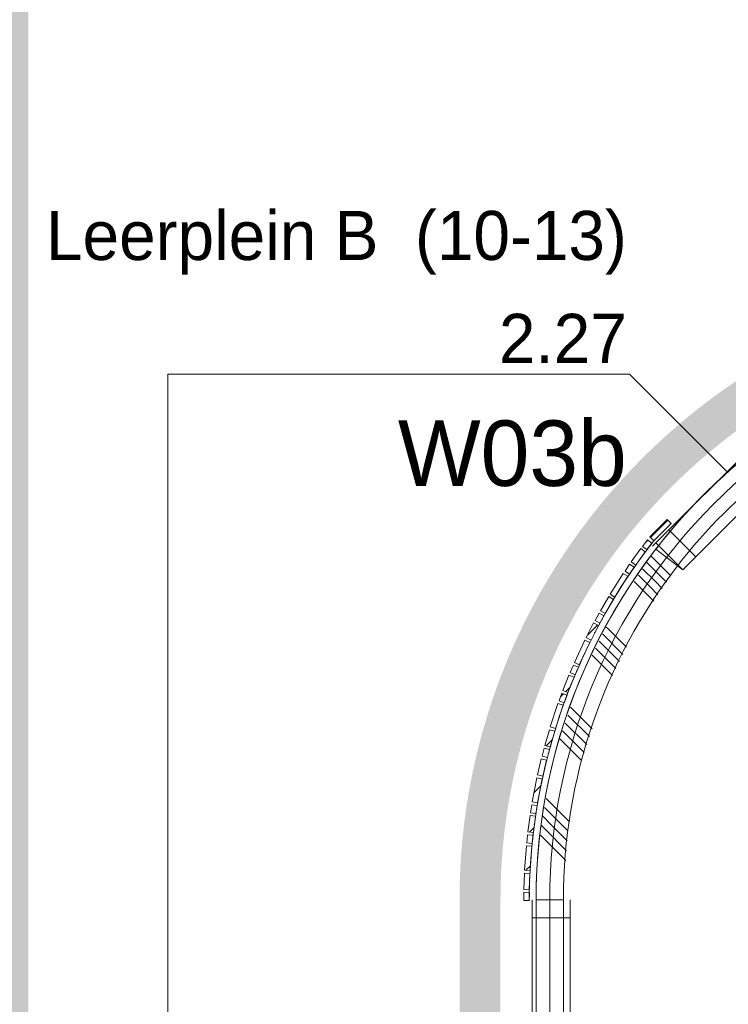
# Model space of a CAD drawing. Header units: millimetres. Extents: x -409 to 257590, y -7854 to 67330.
# Tile 119 of 205: x 9019 to 11614, y 43602 to 47210. Entities that reach past the tile are written whole.
import ezdxf
from ezdxf.enums import TextEntityAlignment as Align

# ---------------------------------------------------------------- set-up
doc = ezdxf.new("R2010")
doc.units = ezdxf.units.MM
doc.header["$MEASUREMENT"] = 0
doc.linetypes.add('B0703', pattern=[468.700004, 312.5, -156.200004])
for name, color, linetype in [('Info Wandafwerking aanduiding', 7, 'Continuous'), ('Info Wandafwerking aanduiding Doorsnede-arcering', 7, 'Continuous'), ('New_22 NC Binnenwanden', 7, 'Continuous'), ('New_22 NC Binnenwanden Doorsnede-arcering', 7, 'Continuous'), ('New_22 NC Binnenwanden Ramen', 7, 'Continuous'), ('New_23 Vloeren', 7, 'Continuous'), ('New_Info Wandafwerking aanduiding', 7, 'Continuous'), ('New_Info Wandafwerking aanduiding Doorsnede-arcering', 7, 'Continuous'), ('New_Z Ruimtefuncties', 7, 'Continuous'), ('New_Z Ruimtefuncties Zone omranding', 7, 'Continuous'), ('New_Z Ruimtefuncties Zone tekst', 7, 'Continuous')]:
    doc.layers.add(name, color=color, linetype=linetype)
doc.styles.add('GENERATED_STYLE_1', font='txt')
doc.styles.add('GENERATED_STYLE_2', font='txt')
pattern_1 = [(45, (0, 0), (-63.63961, 63.63961), [])]

# ---------------------------------------------------------------- blocks, each defined once
blk = doc.blocks.new('Slab_1_2', base_point=(0, 42578.3))
at = {"layer": 'New_23 Vloeren', "color": 1, "linetype": 'Continuous', "lineweight": 0, "flags": 128}
blk.add_lwpolyline([(10959.7, 43985), (10959.7, 38108.6, 0.414037), (13009.7, 36060), (14700.7, 36061), (14700.7, 46035), (13009.7, 46035, 0.414422)], format="xyb", close=True, dxfattribs=at)
blk = doc.blocks.new('Curtain Wall_2_2')
at = {"layer": 'New_22 NC Binnenwanden Doorsnede-arcering', "linetype": 'Continuous', "lineweight": 0, "true_color": 0x000000}
h = blk.add_hatch(dxfattribs=at)
h.set_pattern_fill('310_Naaldhout__01__0002', color=18, style=0, pattern_type=2)
h.set_pattern_definition(pattern_1)
h.paths.add_polyline_path([(11318.2, 45303.8), (11300.1, 45279.8), (11316.1, 45267.8), (11334.2, 45291.7)])
h = blk.add_hatch(dxfattribs=at)
h.set_pattern_fill('310_Naaldhout__01__0002', color=18, style=0, pattern_type=2)
h.set_pattern_definition(pattern_1)
h.paths.add_polyline_path([(11293.7, 45271.6), (11258.6, 45223), (11274.8, 45211.2), (11309.9, 45259.9)])
h = blk.add_hatch(dxfattribs=at)
h.set_pattern_fill('310_Naaldhout__01__0002', color=18, style=0, pattern_type=2)
h.set_pattern_definition(pattern_1)
h.paths.add_polyline_path([(11229.4, 45180.9), (11181.1, 45104.9), (11198, 45094.2), (11246.3, 45170.1)])
h = blk.add_hatch(dxfattribs=at)
h.set_pattern_fill('310_Naaldhout__01__0002', color=18, style=0, pattern_type=2)
h.set_pattern_definition(pattern_1)
h.paths.add_polyline_path([(11252.6, 45214.2), (11235.8, 45189.4), (11252.3, 45178.2), (11269.2, 45203)])
h = blk.add_hatch(dxfattribs=at)
h.set_pattern_fill('310_Naaldhout__01__0002', color=18, style=0, pattern_type=2)
h.set_pattern_definition(pattern_1)
h.paths.add_polyline_path([(11175.9, 45095.6), (11145.4, 45043.9), (11162.7, 45033.7), (11193.1, 45085.5)])
h = blk.add_hatch(dxfattribs=at)
h.set_pattern_fill('310_Naaldhout__01__0002', color=18, style=0, pattern_type=2)
h.set_pattern_definition(pattern_1)
h.paths.add_polyline_path([(11140.5, 45034.5), (11126, 45008.2), (11143.6, 44998.6), (11158, 45024.9)])
h = blk.add_hatch(dxfattribs=at)
h.set_pattern_fill('310_Naaldhout__01__0002', color=18, style=0, pattern_type=2)
h.set_pattern_definition(pattern_1)
h.paths.add_polyline_path([(11120.8, 44999), (11093.5, 44945.6), (11111.3, 44936.5), (11138.6, 44989.9)])
h = blk.add_hatch(dxfattribs=at)
h.set_pattern_fill('310_Naaldhout__01__0002', color=18, style=0, pattern_type=2)
h.set_pattern_definition(pattern_1)
h.paths.add_polyline_path([(11088.5, 44936.1), (11050.2, 44854.7), (11068.3, 44846.2), (11106.6, 44927.6)])
h = blk.add_hatch(dxfattribs=at)
h.set_pattern_fill('310_Naaldhout__01__0002', color=18, style=0, pattern_type=2)
h.set_pattern_definition(pattern_1)
h.paths.add_polyline_path([(11046.4, 44844.7), (11034.5, 44817.1), (11052.9, 44809.2), (11064.8, 44836.8)])
h = blk.add_hatch(dxfattribs=at)
h.set_pattern_fill('310_Naaldhout__01__0002', color=18, style=0, pattern_type=2)
h.set_pattern_definition(pattern_1)
h.paths.add_polyline_path([(11030.3, 44807.5), (11008.1, 44751.7), (11026.7, 44744.3), (11048.9, 44800.1)])
h = blk.add_hatch(dxfattribs=at)
h.set_pattern_fill('310_Naaldhout__01__0002', color=18, style=0, pattern_type=2)
h.set_pattern_definition(pattern_1)
h.paths.add_polyline_path([(11004.5, 44741.8), (10994.2, 44713.7), (11012.9, 44706.8), (11023.3, 44734.9)])
h = blk.add_hatch(dxfattribs=at)
h.set_pattern_fill('310_Naaldhout__01__0002', color=18, style=0, pattern_type=2)
h.set_pattern_definition(pattern_1)
h.paths.add_polyline_path([(10990.1, 44703.8), (10961.8, 44618.3), (10980.8, 44612.1), (11009.1, 44697.5)])
h = blk.add_hatch(dxfattribs=at)
h.set_pattern_fill('310_Naaldhout__01__0002', color=18, style=0, pattern_type=2)
h.set_pattern_definition(pattern_1)
h.paths.add_polyline_path([(10959, 44608), (10942.1, 44550.4), (10961.3, 44544.8), (10978.2, 44602.4)])
h = blk.add_hatch(dxfattribs=at)
h.set_pattern_fill('310_Naaldhout__01__0002', color=18, style=0, pattern_type=2)
h.set_pattern_definition(pattern_1)
h.paths.add_polyline_path([(10939.6, 44540.2), (10932, 44511.1), (10951.3, 44506.1), (10958.9, 44535.1)])
h = blk.add_hatch(dxfattribs=at)
h.set_pattern_fill('310_Naaldhout__01__0002', color=18, style=0, pattern_type=2)
h.set_pattern_definition(pattern_1)
h.paths.add_polyline_path([(10929.1, 44500.9), (10915.6, 44442.5), (10935.1, 44438), (10948.6, 44496.4)])
h = blk.add_hatch(dxfattribs=at)
h.set_pattern_fill('310_Naaldhout__01__0002', color=18, style=0, pattern_type=2)
h.set_pattern_definition(pattern_1)
h.paths.add_polyline_path([(10913.1, 44432.1), (10895.8, 44343.7), (10915.5, 44339.9), (10932.7, 44428.3)])
h = blk.add_hatch(dxfattribs=at)
h.set_pattern_fill('310_Naaldhout__01__0002', color=18, style=0, pattern_type=2)
h.set_pattern_definition(pattern_1)
h.paths.add_polyline_path([(10894.6, 44333.1), (10889.8, 44303.5), (10909.5, 44300.3), (10914.3, 44330)])
h = blk.add_hatch(dxfattribs=at)
h.set_pattern_fill('310_Naaldhout__01__0002', color=18, style=0, pattern_type=2)
h.set_pattern_definition(pattern_1)
h.paths.add_polyline_path([(10888.1, 44293.1), (10880.1, 44233.6), (10900, 44231), (10907.9, 44290.5)])
h = blk.add_hatch(dxfattribs=at)
h.set_pattern_fill('310_Naaldhout__01__0002', color=18, style=0, pattern_type=2)
h.set_pattern_definition(pattern_1)
h.paths.add_polyline_path([(10879, 44223.2), (10875.9, 44193.3), (10895.8, 44191.2), (10898.9, 44221)])
h = blk.add_hatch(dxfattribs=at)
h.set_pattern_fill('310_Naaldhout__01__0002', color=18, style=0, pattern_type=2)
h.set_pattern_definition(pattern_1)
h.paths.add_polyline_path([(10874.3, 44182.8), (10867.8, 44093), (10887.7, 44091.5), (10894.3, 44181.3)])
h = blk.add_hatch(dxfattribs=at)
h.set_pattern_fill('310_Naaldhout__01__0002', color=18, style=0, pattern_type=2)
h.set_pattern_definition(pattern_1)
h.paths.add_polyline_path([(10867.5, 44082.3), (10865.2, 44022.3), (10885.2, 44021.6), (10887.5, 44081.5)])
h = blk.add_hatch(dxfattribs=at)
h.set_pattern_fill('310_Naaldhout__01__0002', color=18, style=0, pattern_type=2)
h.set_pattern_definition(pattern_1)
h.paths.add_polyline_path([(10865.3, 44011.9), (10864.9, 43981.9), (10884.9, 43981.6), (10885.3, 44011.6)])
at = {"layer": 'New_22 NC Binnenwanden', "color": 7, "linetype": 'Continuous', "lineweight": 0}
for p, q in [((11318.2, 45303.8), (11300.1, 45279.8)), ((11334.2, 45291.7), (11316.1, 45267.8)), ((11318.2, 45303.8), (11334.2, 45291.7)), ((11293.7, 45271.6), (11258.6, 45223)), ((11309.9, 45259.9), (11274.8, 45211.2)), ((11293.7, 45271.6), (11309.9, 45259.9)), ((11300.1, 45279.8), (11316.1, 45267.8)), ((11258.6, 45223), (11274.8, 45211.2)), ((11229.4, 45180.9), (11181.1, 45104.9)), ((11229.4, 45180.9), (11246.3, 45170.1)), ((11252.6, 45214.2), (11235.8, 45189.4)), ((11235.8, 45189.4), (11252.3, 45178.2)), ((11269.2, 45203), (11252.3, 45178.2)), ((11252.6, 45214.2), (11269.2, 45203)), ((11246.3, 45170.1), (11198, 45094.2)), ((11175.9, 45095.6), (11145.4, 45043.9)), ((11193.1, 45085.5), (11162.7, 45033.7)), ((11175.9, 45095.6), (11193.1, 45085.5)), ((11181.1, 45104.9), (11198, 45094.2)), ((11140.5, 45034.5), (11126, 45008.2)), ((11140.5, 45034.5), (11158, 45024.9)), ((11145.4, 45043.9), (11162.7, 45033.7)), ((11120.8, 44999), (11093.5, 44945.6)), ((11120.8, 44999), (11138.6, 44989.9)), ((11126, 45008.2), (11143.6, 44998.6)), ((11158, 45024.9), (11143.6, 44998.6)), ((11138.6, 44989.9), (11111.3, 44936.5)), ((11088.5, 44936.1), (11050.2, 44854.7)), ((11106.6, 44927.6), (11068.3, 44846.2)), ((11088.5, 44936.1), (11106.6, 44927.6)), ((11093.5, 44945.6), (11111.3, 44936.5)), ((11050.2, 44854.7), (11068.3, 44846.2)), ((11046.4, 44844.7), (11034.5, 44817.1)), ((11046.4, 44844.7), (11064.8, 44836.8)), ((11064.8, 44836.8), (11052.9, 44809.2)), ((11030.3, 44807.5), (11008.1, 44751.7)), ((11048.9, 44800.1), (11026.7, 44744.3)), ((11030.3, 44807.5), (11048.9, 44800.1)), ((11034.5, 44817.1), (11052.9, 44809.2)), ((11008.1, 44751.7), (11026.7, 44744.3)), ((11004.5, 44741.8), (10994.2, 44713.7)), ((10994.2, 44713.7), (11012.9, 44706.8)), ((11004.5, 44741.8), (11023.3, 44734.9)), ((11023.3, 44734.9), (11012.9, 44706.8)), ((10990.1, 44703.8), (10961.8, 44618.3)), ((11009.1, 44697.5), (10980.8, 44612.1)), ((10990.1, 44703.8), (11009.1, 44697.5)), ((10959, 44608), (10942.1, 44550.4)), ((10959, 44608), (10978.2, 44602.4)), ((10978.2, 44602.4), (10961.3, 44544.8)), ((10961.8, 44618.3), (10980.8, 44612.1)), ((10939.6, 44540.2), (10932, 44511.1)), ((10939.6, 44540.2), (10958.9, 44535.1)), ((10942.1, 44550.4), (10961.3, 44544.8)), ((10958.9, 44535.1), (10951.3, 44506.1)), ((10929.1, 44500.9), (10915.6, 44442.5)), ((10929.1, 44500.9), (10948.6, 44496.4)), ((10932, 44511.1), (10951.3, 44506.1)), ((10948.6, 44496.4), (10935.1, 44438)), ((10913.1, 44432.1), (10895.8, 44343.7)), ((10913.1, 44432.1), (10932.7, 44428.3)), ((10932.7, 44428.3), (10915.5, 44339.9)), ((10915.6, 44442.5), (10935.1, 44438)), ((10894.6, 44333.1), (10889.8, 44303.5)), ((10894.6, 44333.1), (10914.3, 44330)), ((10895.8, 44343.7), (10915.5, 44339.9)), ((10914.3, 44330), (10909.5, 44300.3)), ((10888.1, 44293.1), (10880.1, 44233.6)), ((10888.1, 44293.1), (10907.9, 44290.5)), ((10889.8, 44303.5), (10909.5, 44300.3)), ((10907.9, 44290.5), (10900, 44231)), ((10879, 44223.2), (10875.9, 44193.3)), ((10879, 44223.2), (10898.9, 44221)), ((10880.1, 44233.6), (10900, 44231)), ((10898.9, 44221), (10895.8, 44191.2)), ((10874.3, 44182.8), (10867.8, 44093)), ((10874.3, 44182.8), (10894.3, 44181.3)), ((10875.9, 44193.3), (10895.8, 44191.2)), ((10894.3, 44181.3), (10887.7, 44091.5)), ((10867.5, 44082.3), (10865.2, 44022.3)), ((10867.5, 44082.3), (10887.5, 44081.5)), ((10867.8, 44093), (10887.7, 44091.5)), ((10887.5, 44081.5), (10885.2, 44021.6)), ((10865.3, 44011.9), (10864.9, 43981.9)), ((10865.2, 44022.3), (10885.2, 44021.6)), ((10865.3, 44011.9), (10885.3, 44011.6)), ((10885.3, 44011.6), (10884.9, 43981.6)), ((10864.9, 43981.9), (10884.9, 43981.6))]:
    blk.add_line(p, q, dxfattribs=at)
at = {"layer": 'New_22 NC Binnenwanden', "color": 9, "linetype": 'B0703', "lineweight": 0}
for p, q in [((11325.1, 45279.7), (11341.1, 45300.4)), ((11292.4, 45235.6), (11325.1, 45279.7)), ((11260.7, 45190.6), (11292.4, 45235.6)), ((11222.1, 45132.2), (11260.7, 45190.6)), ((11177.9, 45059.6), (11222.1, 45132.2)), ((11150.8, 45011.7), (11177.9, 45059.6)), ((11124.9, 44963.2), (11150.8, 45011.7)), ((11087.4, 44886.9), (11124.9, 44963.2)), ((11058.8, 44823), (11087.4, 44886.9)), ((11037.8, 44772.2), (11058.8, 44823)), ((11018.1, 44720.8), (11037.8, 44772.2)), ((10994.9, 44654.8), (11018.1, 44720.8)), ((10969.7, 44573.6), (10994.9, 44654.8)), ((10955.1, 44520.6), (10969.7, 44573.6)), ((10941.9, 44467.2), (10955.1, 44520.6)), ((10924.1, 44384.1), (10941.9, 44467.2)), ((10911.9, 44315.2), (10924.1, 44384.1)), ((10903.9, 44260.7), (10911.9, 44315.2)), ((10897.4, 44206.1), (10903.9, 44260.7)), ((10891, 44136.4), (10897.4, 44206.1)), ((10886.3, 44051.5), (10891, 44136.4)), ((10885.1, 43996.6), (10886.3, 44051.5)), ((10885, 43984.2), (10885.1, 43996.6))]:
    blk.add_line(p, q, dxfattribs=at)
at = {"layer": 'New_22 NC Binnenwanden', "color": 1, "linetype": 'Continuous', "lineweight": 0}
for p, q in [((11341.1, 45300.4), (11325.1, 45279.7)), ((11325.1, 45279.7), (11292.4, 45235.6)), ((11292.4, 45235.6), (11260.7, 45190.6)), ((11260.7, 45190.6), (11222.1, 45132.2)), ((11222.1, 45132.2), (11177.9, 45059.6)), ((11177.9, 45059.6), (11150.8, 45011.7)), ((11150.8, 45011.7), (11124.9, 44963.2)), ((11124.9, 44963.2), (11087.4, 44886.9)), ((11087.4, 44886.9), (11058.8, 44823)), ((11058.8, 44823), (11037.8, 44772.2)), ((11037.8, 44772.2), (11018.1, 44720.8)), ((11018.1, 44720.8), (10994.9, 44654.8)), ((10994.9, 44654.8), (10969.7, 44573.6)), ((10969.7, 44573.6), (10955.1, 44520.6)), ((10955.1, 44520.6), (10941.9, 44467.2)), ((10941.9, 44467.2), (10924.1, 44384.1)), ((10924.1, 44384.1), (10911.9, 44315.2)), ((10911.9, 44315.2), (10903.9, 44260.7)), ((10903.9, 44260.7), (10897.4, 44206.1)), ((10897.4, 44206.1), (10891, 44136.4)), ((10891, 44136.4), (10886.3, 44051.5)), ((10886.3, 44051.5), (10885.1, 43996.6)), ((10885.1, 43996.6), (10885, 43984.2))]:
    blk.add_line(p, q, dxfattribs=at)
at = {"layer": 'New_22 NC Binnenwanden', "color": 9, "linetype": 'B0703', "lineweight": 0}
for p in [(11341.1, 45300.4), (11325.1, 45279.7), (11292.4, 45235.6), (11260.7, 45190.6), (11222.1, 45132.2), (11177.9, 45059.6), (11150.8, 45011.7), (11124.9, 44963.2), (11087.4, 44886.9), (11058.8, 44823), (11037.8, 44772.2), (11018.1, 44720.8), (10994.9, 44654.8), (10969.7, 44573.6), (10955.1, 44520.6), (10941.9, 44467.2), (10924.1, 44384.1), (10911.9, 44315.2), (10903.9, 44260.7), (10897.4, 44206.1), (10891, 44136.4), (10886.3, 44051.5), (10885.1, 43996.6), (10885, 43984.2)]:
    blk.add_point(p, dxfattribs=at)
at = {"layer": 'New_22 NC Binnenwanden', "color": 1, "linetype": 'Continuous', "lineweight": 0}
for p in [(11341.1, 45300.4), (11341.1, 45300.4), (11325.1, 45279.7), (11325.1, 45279.7), (11292.4, 45235.6), (11292.4, 45235.6), (11260.7, 45190.6), (11260.7, 45190.6), (11222.1, 45132.2), (11222.1, 45132.2), (11177.9, 45059.6), (11177.9, 45059.6), (11150.8, 45011.7), (11150.8, 45011.7), (11124.9, 44963.2), (11124.9, 44963.2), (11087.4, 44886.9), (11087.4, 44886.9), (11058.8, 44823), (11058.8, 44823), (11037.8, 44772.2), (11037.8, 44772.2), (11018.1, 44720.8), (11018.1, 44720.8), (10994.9, 44654.8), (10994.9, 44654.8), (10969.7, 44573.6), (10969.7, 44573.6), (10955.1, 44520.6), (10955.1, 44520.6), (10941.9, 44467.2), (10941.9, 44467.2), (10924.1, 44384.1), (10924.1, 44384.1), (10911.9, 44315.2), (10911.9, 44315.2), (10903.9, 44260.7), (10903.9, 44260.7), (10897.4, 44206.1), (10897.4, 44206.1), (10891, 44136.4), (10891, 44136.4), (10886.3, 44051.5), (10886.3, 44051.5), (10885.1, 43996.6), (10885.1, 43996.6), (10885, 43984.2), (10885, 43984.2)]:
    blk.add_point(p, dxfattribs=at)
blk = doc.blocks.new('Curtain Wall_12_2')
at = {"layer": 'New_22 NC Binnenwanden Doorsnede-arcering', "linetype": 'Continuous', "lineweight": 0, "true_color": 0x000000}
h = blk.add_hatch(dxfattribs=at)
h.set_pattern_fill('310_Naaldhout__01__0002', color=18, style=0, pattern_type=2)
h.set_pattern_definition(pattern_1)
h.paths.add_polyline_path([(11390.5, 45378.2), (11326.9, 45314.5), (11341.1, 45300.4), (11404.7, 45364.1)])
at = {"layer": 'New_22 NC Binnenwanden', "color": 7, "linetype": 'Continuous', "lineweight": 0}
for p, q in [((11390.5, 45378.2), (11326.9, 45314.5)), ((11404.7, 45364.1), (11341.1, 45300.4)), ((11390.5, 45378.2), (11404.7, 45364.1)), ((11326.9, 45314.5), (11341.1, 45300.4))]:
    blk.add_line(p, q, dxfattribs=at)
at = {"layer": 'New_22 NC Binnenwanden', "color": 9, "linetype": 'B0703', "lineweight": 0}
for p, q in [((11372.9, 45332.2), (11404.7, 45364.1)), ((11404.7, 45364.1), (11404.7, 45364.1)), ((11341.1, 45300.4), (11372.9, 45332.2)), ((11341.1, 45300.4), (11341.1, 45300.4))]:
    blk.add_line(p, q, dxfattribs=at)
at = {"layer": 'New_22 NC Binnenwanden', "color": 1, "linetype": 'Continuous', "lineweight": 0}
for p, q in [((11404.7, 45364.1), (11372.9, 45332.2)), ((11372.9, 45332.2), (11341.1, 45300.4)), ((11341.1, 45300.4), (11341.1, 45300.4))]:
    blk.add_line(p, q, dxfattribs=at)
at = {"layer": 'New_22 NC Binnenwanden', "color": 9, "linetype": 'B0703', "lineweight": 0}
for p in [(11404.7, 45364.1), (11372.9, 45332.2), (11372.9, 45332.2), (11341.1, 45300.4)]:
    blk.add_point(p, dxfattribs=at)
at = {"layer": 'New_22 NC Binnenwanden', "color": 1, "linetype": 'Continuous', "lineweight": 0}
for p in [(11404.7, 45364.1), (11404.7, 45364.1), (11372.9, 45332.2), (11372.9, 45332.2), (11341.1, 45300.4)]:
    blk.add_point(p, dxfattribs=at)
blk = doc.blocks.new('*X510')
at = {"layer": 'New_22 NC Binnenwanden Doorsnede-arcering', "color": 254, "linetype": 'Continuous', "lineweight": 0, "true_color": 0xe9ebeb}
for p, q in [((11315.8, 45220.6), (11366.2, 45170.3)), ((11331.4, 45243.8), (11385.6, 45189.7)), ((11300.2, 45197.4), (11346.8, 45150.9)), ((11385.6, 45189.7), (11403.3, 45171.9)), ((11269, 45151.1), (11308, 45112.1)), ((11284.6, 45174.3), (11327.4, 45131.5)), ((11346.8, 45150.9), (11372.1, 45125.6)), ((11366.2, 45170.3), (11387.7, 45148.8)), ((11308, 45112.1), (11340.9, 45079.2)), ((11327.4, 45131.5), (11356.5, 45102.4)), ((11166.7, 44984.3), (11173.5, 44977.5)), ((11173.5, 44977.5), (11241.1, 44909.9)), ((11140.9, 44932.5), (11215.4, 44858.1)), ((11153.8, 44958.4), (11154.1, 44958.1)), ((11154.1, 44958.1), (11228.2, 44884)), ((11128, 44906.6), (11202.5, 44832.1)), ((11115.2, 44880.6), (11189.6, 44806.2)), ((11036.6, 44690.2), (11115.2, 44611.6)), ((11026.7, 44661.3), (11105.3, 44582.7)), ((11006.9, 44603.4), (11085.5, 44524.9)), ((11016.8, 44632.4), (11095.4, 44553.8)), ((10997.1, 44574.5), (11076.8, 44494.8)), ((10947.1, 44355.4), (11001.5, 44301)), ((10940.7, 44323.1), (10982.1, 44281.6)), ((10934.2, 44290.7), (10962.7, 44262.2)), ((10982.1, 44281.6), (11026.6, 44237.2)), ((11001.5, 44301), (11032, 44270.6)), ((10928, 44258.2), (10943.4, 44242.8)), ((10943.4, 44242.8), (11021.8, 44164.4)), ((10962.7, 44262.2), (11024.2, 44200.8)), ((10925.6, 44221.8), (11019.4, 44128))]:
    blk.add_line(p, q, dxfattribs=at)
blk = doc.blocks.new('*X511')
at = {"layer": 'New_22 NC Binnenwanden Doorsnede-arcering', "color": 254, "linetype": 'Continuous', "lineweight": 0, "true_color": 0xe9ebeb}
for p, q in [((12961.6, 46081.8), (13010, 46033.4)), ((12998, 46084.2), (13010, 46072.2)), ((12647.2, 46049.4), (12698.2, 45998.4)), ((12888.8, 46077), (12982.6, 45983.2)), ((12925.2, 46079.4), (13010, 45994.6)), ((12517.9, 46023.5), (12602.7, 45938.7)), ((12550.3, 46030), (12635.1, 45945.2)), ((12582.6, 46036.5), (12659.5, 45959.6)), ((12614.9, 46042.9), (12678.8, 45979)), ((12678.8, 45979), (12699.7, 45958.1)), ((12698.2, 45998.4), (12732.1, 45964.6)), ((12253.7, 45941), (12332.4, 45862.4)), ((12282.7, 45950.9), (12361.3, 45872.3)), ((12311.6, 45960.8), (12390.2, 45882.2)), ((12659.5, 45959.6), (12667.4, 45951.7)), ((12196.5, 45920.6), (12274.5, 45842.6)), ((12224.8, 45931.1), (12303.4, 45852.5)), ((12016.7, 45831.3), (12021.8, 45826.2)), ((11964.9, 45805.6), (11983, 45787.4)), ((11990.8, 45818.5), (12002.4, 45806.8)), ((12002.4, 45806.8), (12065.2, 45744)), ((12021.8, 45826.2), (12091.2, 45756.9)), ((11917.4, 45775.5), (11944.3, 45748.6)), ((11940.5, 45791.1), (11963.6, 45768)), ((11963.6, 45768), (12013.4, 45718.3)), ((11983, 45787.4), (12039.3, 45731.1)), ((11944.3, 45748.6), (11989.3, 45703.6)), ((11733.4, 45651.6), (11790.3, 45594.6)), ((11756.6, 45667.2), (11809.7, 45614)), ((11809.7, 45614), (11828.5, 45595.3)), ((11790.3, 45594.6), (11805.3, 45579.7))]:
    blk.add_line(p, q, dxfattribs=at)
blk = doc.blocks.new('R1 22_5')
at = {"layer": 'New_22 NC Binnenwanden Ramen', "color": 1, "linetype": 'Continuous', "lineweight": 0}
for p, q in [((-267.7, 0), (-250, 0)), ((-250, 0), (-183, 0)), ((-250, -139), (-250, 0)), ((-183, 0), (-183, -139)), ((-183, 0), (183, 0)), ((183, -139), (183, 0)), ((183, 0), (250, 0)), ((250, 0), (267.7, 0)), ((250, -139), (250, 0)), ((-183, -139), (-250, -139)), ((183, -139), (-183, -139)), ((250, -139), (183, -139))]:
    blk.add_line(p, q, dxfattribs=at)
at = {"layer": 'New_22 NC Binnenwanden Ramen', "color": 7, "linetype": 'Continuous', "lineweight": 0}
for p, q in [((-265.7, -16), (-253, -115.2)), ((-265.7, -16), (-253, -115.2)), ((265.7, -16), (253, -115.2)), ((265.7, -16), (253, -115.2)), ((-253, -115.2), (-250, -139)), ((-253, -115.2), (-250, -139)), ((-250, -139), (-253, -115.2)), ((253, -115.2), (250, -139)), ((253, -115.2), (250, -139)), ((250, -139), (253, -115.2))]:
    blk.add_line(p, q, dxfattribs=at)
at = {"layer": 'New_22 NC Binnenwanden Ramen', "color": 9, "linetype": 'Continuous', "lineweight": 0}
for radius in [2100, 2000]:
    blk.add_arc((0, -2099.2), radius, 82.7317, 97.2683, dxfattribs=at)
blk = doc.blocks.new('Wall_112_2', base_point=(13010, 45985))
at = {"layer": 'New_22 NC Binnenwanden', "color": 8, "linetype": 'Continuous', "lineweight": 0, "true_color": 0x778488}
for p, q in [((11724.9, 45645.9), (11786.1, 45566.8)), ((11800.7, 45547.8), (11786.1, 45566.8)), ((11786.1, 45566.8), (11800.7, 45547.8)), ((11349.1, 45270.1), (11428.2, 45208.9)), ((11447.2, 45194.3), (11428.2, 45208.9)), ((11428.2, 45208.9), (11447.2, 45194.3))]:
    blk.add_line(p, q, dxfattribs=at)
for radius, start, end in [(2100, 90, 127.7317), (2000, 90, 127.7317), (2100, 142.2683, 180.0233), (2000, 142.2683, 180.0239)]:
    blk.add_arc((13010, 43985), radius, start, end, dxfattribs=at)
at = {"layer": 'New_22 NC Binnenwanden', "color": 8, "lineweight": 0, "true_color": 0x778488}
for name in ['*X511', '*X510']:
    blk.add_blockref(name, (0, 0), dxfattribs=at)
at = {"layer": 'New_22 NC Binnenwanden Ramen', "color": 1, "linetype": 'Continuous', "lineweight": 0, "zscale": 1000, "rotation": 44.99999660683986}
blk.add_blockref('R1 22_5', (11525.7, 45469.3), dxfattribs=at)
blk = doc.blocks.new('R3 bl ol 22_4')
at = {"layer": 'New_22 NC Binnenwanden Ramen', "color": 1, "linetype": 'Continuous', "lineweight": 0}
for p, q in [((-1000, 0), (-933, 0)), ((-933, 0), (-933, -139)), ((-933, 0), (-533.5, 0)), ((-533.5, -139), (-533.5, 0)), ((-533.5, 0), (-500, 0)), ((-500, 0), (-466.5, 0)), ((-466.5, 0), (-466.5, -139)), ((-466.5, 0), (466.5, 0)), ((466.5, -139), (466.5, 0)), ((466.5, 0), (500, 0)), ((500, 0), (533.5, 0)), ((533.5, 0), (533.5, -139)), ((533.5, 0), (933, 0)), ((933, -139), (933, 0)), ((933, 0), (1000, 0)), ((-933, -139), (-1000, -139)), ((-533.5, -139), (-933, -139)), ((-500, -139), (-533.5, -139)), ((-466.5, -139), (-500, -139)), ((466.5, -139), (-466.5, -139)), ((500, -139), (466.5, -139)), ((533.5, -139), (500, -139)), ((933, -139), (533.5, -139)), ((1000, -139), (933, -139))]:
    blk.add_line(p, q, dxfattribs=at)
at = {"layer": 'New_22 NC Binnenwanden Ramen', "color": 9, "linetype": 'Continuous', "lineweight": 0}
for p, q in [((-1000, -14), (1000, -14)), ((-1000, -114), (1000, -114))]:
    blk.add_line(p, q, dxfattribs=at)
at = {"layer": 'New_22 NC Binnenwanden Ramen', "color": 7, "linetype": 'Continuous', "lineweight": 0}
for p, q in [((-1000, -14), (-1000, -114)), ((-1000, -14), (-1000, -114)), ((1000, -14), (1000, -114)), ((1000, -14), (1000, -114))]:
    blk.add_line(p, q, dxfattribs=at)
blk = doc.blocks.new('Wall_114_2', base_point=(11010, 38110.8))
at = {"layer": 'New_22 NC Binnenwanden', "color": 8, "linetype": 'Continuous', "lineweight": 0, "true_color": 0x778488}
blk.add_line((10910, 43985), (11010, 43985), dxfattribs=at)
at = {"layer": 'New_22 NC Binnenwanden Ramen', "color": 1, "linetype": 'Continuous', "lineweight": 0, "zscale": 1000, "rotation": 90}
blk.add_blockref('R3 bl ol 22_4', (10896, 42985), dxfattribs=at)
blk = doc.blocks.new('Wall_372_2', base_point=(8950, 28860))
at = {"layer": 'Info Wandafwerking aanduiding Doorsnede-arcering', "linetype": 'Continuous', "lineweight": 0}
blk.add_hatch(color=1, dxfattribs=at).paths.add_polyline_path([(8950, 50450), (8950, 28960), (9050, 28960), (9050, 50450)])
blk = doc.blocks.new('Leerplein B  (10-13)_2.27_13_2', base_point=(10154.5, 45984.7))
at = {"layer": 'New_Z Ruimtefuncties Zone tekst', "color": 2, "lineweight": 0}
for tag, height, style, p in [('DUMMY_938', 180, 'GENERATED_STYLE_1', (11242.3, 46550.4)), ('ROOM_NAME', 180, 'GENERATED_STYLE_1', (11242.3, 46509.3)), ('DUMMY_939', 180, 'GENERATED_STYLE_1', (11242.3, 46173.3)), ('ROOM_NUMBER', 180, 'GENERATED_STYLE_1', (11242.3, 46132.1)), ('stWallCovering', 240, 'GENERATED_STYLE_2', (11242.3, 45741.3))]:
    blk.add_attdef(tag, text='', height=height, dxfattribs=dict(at, style=style)).set_placement(p, align=Align.TOP_RIGHT)
at = {"layer": 'New_Z Ruimtefuncties Zone tekst', "color": 2, "lineweight": 0, "style": 'GENERATED_STYLE_2'}
blk.add_attdef('DUMMY_940', text='', height=240, dxfattribs=at).set_placement((9066.7, 45796.1), align=Align.TOP_LEFT)
blk = doc.blocks.new('Wall_540_2', base_point=(12919, 46199.5))
at = {"layer": 'New_Info Wandafwerking aanduiding Doorsnede-arcering', "linetype": 'Continuous', "lineweight": 0, "true_color": 0x99a3a6}
blk.add_hatch(color=253, dxfattribs=at).paths.add_polyline_path([(12919, 46274.5, 0.414327), (10629.5, 43984.1), (10779.5, 43984.1, -0.414331), (12919, 46124.5)])
blk = doc.blocks.new('Wall_541_2', base_point=(10704.5, 43984.1))
at = {"layer": 'New_Info Wandafwerking aanduiding Doorsnede-arcering', "linetype": 'Continuous', "lineweight": 0, "true_color": 0x99a3a6}
blk.add_hatch(color=253, dxfattribs=at).paths.add_polyline_path([(10629.5, 43984.1), (10629.5, 38110), (10779.5, 38110), (10779.5, 43984.1)])

msp = doc.modelspace()

# ---------------------------------------------------------------- linework, layer by layer
at = {"layer": 'New_Z Ruimtefuncties Zone omranding', "color": 41, "linetype": 'Continuous', "lineweight": 0, "true_color": 0xffeeaa, "flags": 128}
msp.add_lwpolyline([(16300, 26210), (16300, 34808.7), (16670, 34808.7), (16670, 36010.5), (13010, 36010, -0.216641), (11429.3, 36728.3), (10911.4, 36210.4), (9561.4, 36210.4), (9561.4, 45910.4), (11252.4, 45910.4), (11611.2, 45551.6, -0.184056), (13010, 46085), (16512.2, 46085), (16512.2, 46084.7, -0.018022), (16670, 46077.3), (16670, 47310)], format="xyb", dxfattribs=at)
at = {"layer": 'New_Z Ruimtefuncties Zone omranding', "color": 41, "linetype": 'Continuous', "lineweight": 0, "true_color": 0xe1e196, "flags": 128}
msp.add_lwpolyline([(9561.4, 36210.4), (10911.4, 36210.4), (11429.3, 36728.3, -0.184661), (10909.7, 38110.8), (10909.7, 43984.1, -0.213785), (11611.2, 45551.6), (11252.4, 45910.4), (9561.4, 45910.4)], format="xyb", close=True, dxfattribs=at)

# ---------------------------------------------------------------- block references
at = {"layer": 'Info Wandafwerking aanduiding', "color": 1, "lineweight": 0}
msp.add_blockref('Wall_372_2', (8950, 28860), dxfattribs=at)
at = {"layer": 'New_22 NC Binnenwanden', "color": 8, "lineweight": 0, "true_color": 0x778488}
for name, p in [('Wall_112_2', (13010, 45985)), ('Wall_114_2', (11010, 38110.8))]:
    msp.add_blockref(name, p, dxfattribs=at)
at = {"layer": 'New_22 NC Binnenwanden', "linetype": 'Continuous', "lineweight": 0}
for name in ['Curtain Wall_12_2', 'Curtain Wall_2_2']:
    msp.add_blockref(name, (0, 0), dxfattribs=at)
at = {"layer": 'New_23 Vloeren', "color": 1, "linetype": 'Continuous', "lineweight": 0}
msp.add_blockref('Slab_1_2', (0, 42578.3), dxfattribs=at)
at = {"layer": 'New_Info Wandafwerking aanduiding', "color": 1, "lineweight": 0}
for name, p in [('Wall_540_2', (12919, 46199.5)), ('Wall_541_2', (10704.5, 43984.1))]:
    msp.add_blockref(name, p, dxfattribs=at)
at = {"layer": 'New_Z Ruimtefuncties', "color": 2, "linetype": 'Continuous', "lineweight": 0}
msp.add_blockref('Leerplein B  (10-13)_2.27_13_2', (10154.5, 45984.7), dxfattribs=at).add_auto_attribs({'ROOM_NAME': 'Leerplein B  (10-13)', 'ROOM_NUMBER': '2.27', 'stWallCovering': 'W03b'})

doc.saveas('drawing.dxf')
